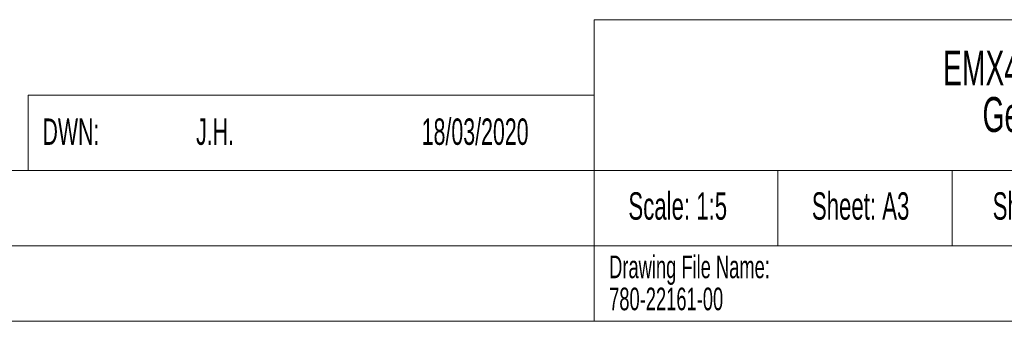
# Paper-space layout 'Sheet1' of a CAD drawing. Header units: millimetres. Extents: x -7 to 413, y -20 to 277.
# Tile 54 of 108: x 237 to 341, y -13 to 19. Entities that reach past the tile are written whole.
import ezdxf

# ---------------------------------------------------------------- set-up
doc = ezdxf.new("R2010")
doc.units = ezdxf.units.MM
doc.styles.add('SLDTEXTSTYLE0', font='TXT', dxfattribs={"width": 0.605})

# ---------------------------------------------------------------- blocks, each defined once
blk = doc.blocks.new('SW_NOTE_0')
at = {"color": 0, "linetype": 'Continuous', "lineweight": 0, "char_height": 3.7042, "attachment_point": 2, "style": 'SLDTEXTSTYLE0'}
for s, insert in [('EMX4i - 0735C to 1220C', (22.98, 4.77)), ('General Assembly', (22.75, -0.16))]:
    blk.add_mtext(s, dxfattribs=dict(at, insert=insert))
blk = doc.blocks.new('SW_NOTE_0_1')
at = {"color": 0, "linetype": 'Continuous', "lineweight": 0, "char_height": 2.4, "attachment_point": 1, "style": 'SLDTEXTSTYLE0'}
for s, insert in [('Drawing File Name:', (0, 3.09)), ('780-22161-00', (0, -0.31))]:
    blk.add_mtext(s, dxfattribs=dict(at, insert=insert))

psp = doc.layouts.new('Sheet1')

# ---------------------------------------------------------------- linework, layer by layer
at = {"color": 7, "linetype": 'Continuous', "lineweight": 18}
for p, q in [((297.879, 18.778), (405.879, 18.778)), ((297.879, 18.778), (297.879, -13.222)), ((237.879, 10.778), (237.879, 2.778)), ((237.879, 10.778), (297.879, 10.778)), ((160.437, 2.778), (237.879, 2.778)), ((237.879, 2.778), (405.879, 2.778)), ((317.379, 2.778), (317.379, -5.222)), ((335.879, 2.778), (335.879, -5.222)), ((160.437, -5.222), (237.879, -5.222)), ((237.879, -5.222), (357.879, -5.222)), ((-0.121, -13.222), (405.879, -13.222))]:
    psp.add_line(p, q, dxfattribs=at)

# ---------------------------------------------------------------- block references
at = {"color": 7, "linetype": 'Continuous', "lineweight": 0}
for name, p in [('SW_NOTE_0', (328.58, 10.731)), ('SW_NOTE_0_1', (299.484, -9.339))]:
    psp.add_blockref(name, p, dxfattribs=at)

# ---------------------------------------------------------------- texts
at = {"color": 7, "linetype": 'Continuous', "lineweight": 0, "style": 'SLDTEXTSTYLE0'}
for s, insert, char_height, attachment_point in [('18/03/2020', (279.601, 8.298), 2.8, 1), ('DWN:', (239.381, 8.298), 2.8, 1), ('J.H.', (255.674, 8.298), 2.8, 1), ('Scale: 1:5', (306.76, 0.468), 2.9104, 2), ('Sheet: A3', (326.155, 0.468), 2.9104, 2), ('Sheet 2 of 2', (346.51, 0.468), 2.91042, 2)]:
    psp.add_mtext(s, dxfattribs=dict(at, insert=insert, char_height=char_height, attachment_point=attachment_point))

doc.saveas('drawing.dxf')
